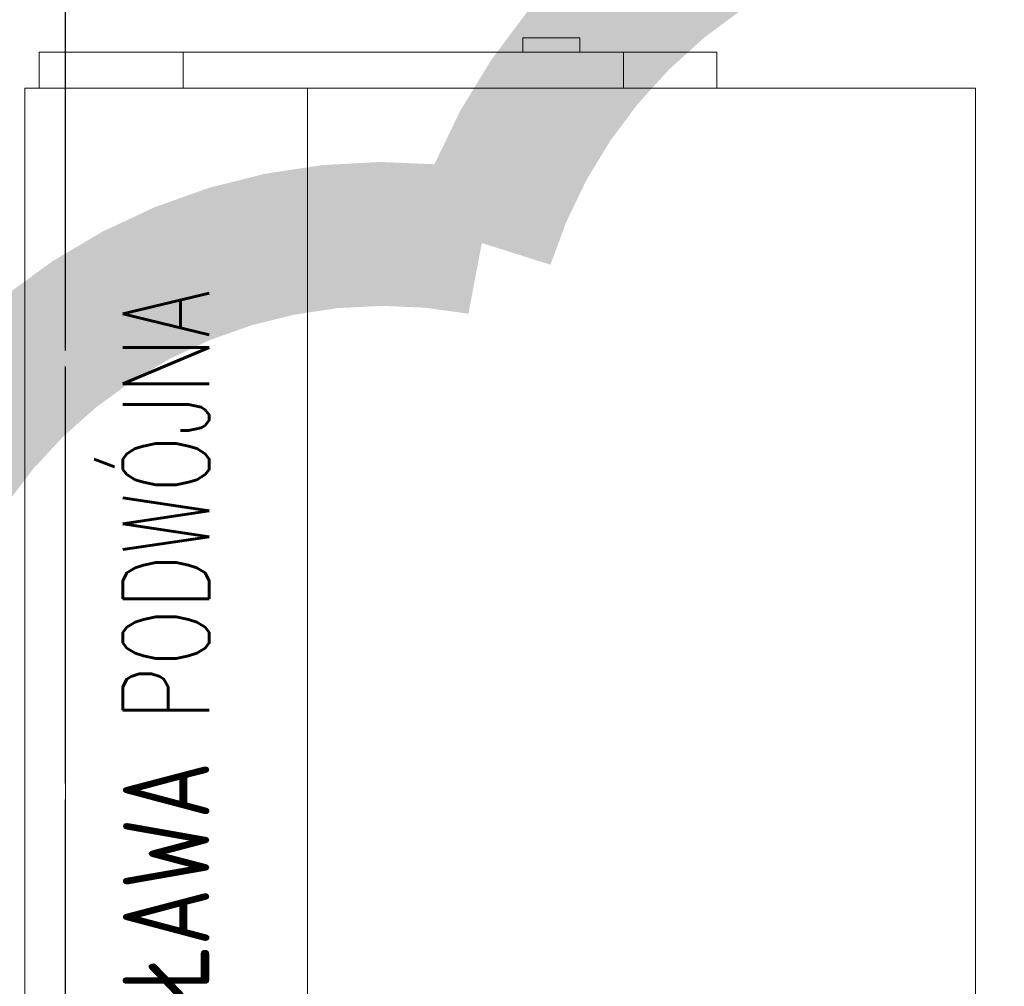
# Model space of a CAD drawing. Header units: millimetres. Extents: x 7483 to 13091, y 8111 to 13871.
# Tile 40 of 256: x 8731 to 8800, y 9318 to 9385. Entities that reach past the tile are written whole.
import ezdxf

# ---------------------------------------------------------------- set-up
doc = ezdxf.new("R2010")
doc.units = ezdxf.units.MM
doc.linetypes.add('ACAD_ISO04W100', pattern=[30, 24, -3, 0, -3])
doc.linetypes.add('KRESKAKROPKA2', pattern=[12.7, 6.35, -3.175, 0, -3.175])
doc.layers.add('a___wymiary', color=7, linetype='Continuous', lineweight=5, true_color=0x000000)
doc.layers.add('wymiary', color=7, linetype='Continuous', lineweight=5, true_color=0xb2b2b2)
doc.layers.add('AS_Siatki', color=72, linetype='Continuous')
for name, color, linetype, lineweight in [('CZ-GR', 236, 'Continuous', 30), ('MEBLE PKN', 150, 'Continuous', 20), ('OSI', 64, 'KRESKAKROPKA2', 0)]:
    doc.layers.add(name, color=color, linetype=linetype, lineweight=lineweight)
doc.layers.add('konstrukcja poglądowo', color=7, linetype='Continuous', lineweight=5, true_color=0xb2b2b2, plot=False)
doc.styles.add('Arial', font='arial.ttf')
doc.styles.add('JACEK_07', font='simplex.shx', dxfattribs={"width": 0.7})
doc.dimstyles.new('wymiary agp1', dxfattribs={"dimtxt": 16, "dimasz": 5, "dimexe": 30, "dimexo": 60, "dimgap": 1.8, "dimtad": 1, "dimdec": 3, "dimrnd": 0.5, "dimdsep": 46, "dimtxsty": 'Arial', "dimblk": 'znacznik', "dimcen": 1.5, "dimse1": 1, "dimse2": 1, "dimclrd": 256, "dimazin": 0, "dimtfac": 1, "dimtdec": 3, "dimtmove": 1, "dimatfit": 3, "dimldrblk": 'znacznik', "dimfxl": 0, "dimlwd": -1, "dimarcsym": 0})

# ---------------------------------------------------------------- blocks, each defined once
blk = doc.blocks.new('ŁPOJ')
for p, q in [((60, 66.047), (-60, 66.047)), ((60, 66.047), (60, 0)), ((62.5, 65.047), (60, 65.047)), ((62.5, 65.047), (60, 65.047)), ((62.5, 65.047), (62.5, 59.698)), ((62.5, 17.962), (62.5, 59.698)), ((62.5, 55.047), (60, 55.047)), ((-60, 46.418), (60, 46.418)), ((63.5, 31.458), (62.5, 31.458)), ((62.5, 31.458), (63.5, 31.458)), ((63.5, 31.458), (63.5, 27.492)), ((63.5, 27.492), (62.5, 27.492)), ((62.5, 24.458), (60, 24.458)), ((60, 24.458), (62.5, 24.458)), ((62.5, 17.962), (60, 17.962)), ((-60, 0), (60, 0))]:
    blk.add_line(p, q)
at = {"color": 7, "insert": (0, 56.233), "char_height": 6, "width": 120, "attachment_point": 5, "style": 'JACEK_07'}
blk.add_mtext('ŁPOJ/ŁPOJ2 - ŁAWA PODWÓJNA', dxfattribs=at)
blk = doc.blocks.new('*U951')
blk.add_blockref('ŁPOJ', (62.5, -75.047))
blk = doc.blocks.new('znacznik')
at = {"layer": 'a___wymiary'}
for p, q in [((0, 1.394), (0, -1.394)), ((1.394, 0), (-1.394, 0))]:
    blk.add_line(p, q, dxfattribs=at)
at = {"layer": 'a___wymiary', "const_width": 0.2}
blk.add_lwpolyline([(0.876, 0.876), (-0.876, -0.876)], dxfattribs=at)
blk = doc.blocks.new('*D1303')
at = {"layer": 'Defpoints', "color": 0, "transparency": 16777216}
for p in [(8555.286, 11469.362), (10277.023, 11469.362), (8692.028, 9219.562)]:
    blk.add_point(p, dxfattribs=at)
at = {"layer": 'wymiary', "color": 253, "true_color": 0x999999, "transparency": 16777216}
blk.add_line((8555.286, 9224.562), (8555.286, 11464.362), dxfattribs=at)
at = {"layer": 'wymiary', "color": 253, "true_color": 0x999999, "transparency": 16777216, "xscale": 5, "yscale": 5, "zscale": 5}
for p, rotation in [((8555.286, 11469.362), 90), ((8555.286, 9219.562), 270)]:
    blk.add_blockref('znacznik', p, dxfattribs=dict(at, rotation=rotation))
at = {"layer": 'wymiary', "color": 18, "true_color": 0x000000, "transparency": 16777216, "insert": (8545.317, 10344.462), "char_height": 16, "attachment_point": 5, "rotation": 90, "style": 'Arial'}
blk.add_mtext('2250', dxfattribs=at)
blk = doc.blocks.new('gfgfddg')
at = {"layer": 'AS_Siatki', "color": 6, "linetype": 'ACAD_ISO04W100', "lineweight": 30, "ltscale": 0.2}
blk.add_line((-339.925, -576.38), (-339.925, -88.851), dxfattribs=at)
blk = doc.blocks.new('GHGFHGFH')
at = {"layer": 'OSI', "ltscale": 10}
blk.add_line((8734.288, 9014.914), (8734.288, 11674.712), dxfattribs=at)

msp = doc.modelspace()

# ---------------------------------------------------------------- linework, layer by layer
at = {"color": 1, "const_width": 10}
msp.add_lwpolyline([(8885.8752, 9396.0115, 0.5205671), (8823.3261, 9388.7422, 0.5205671), (8823.3261, 9388.7422, 0.5205671), (8763.2025, 9369.8404, 0.5205671), (8763.2025, 9369.8404, 0.5205671), (8720.0483, 9327.6753, 0.5205671), (8720.0483, 9327.6753, 0.5205671), (8717.6228, 9267.0941, 0.5205671), (8717.6228, 9267.0941, 0.5205671), (8771.9289, 9238.4994, 0.5205671), (8771.9289, 9238.4994, 0.5205671), (8833.5083, 9238.4994, 0.5205671), (8833.5083, 9238.4994, 0.5205671), (8894.1182, 9245.2846, 0.5205671), (8894.1182, 9245.2846, 0.5205671), (8938.242, 9286.9656, 0.5205671), (8938.242, 9286.9656, 0.5205671), (8934.3637, 9347.5468, 0.5205671), (8934.3637, 9347.5468, 0.5205671)], format="xyb", close=True, dxfattribs=at)

# ---------------------------------------------------------------- block references
at = {"layer": 'CZ-GR', "color": 7}
msp.add_blockref('GHGFHGFH', (0, -0.35), dxfattribs=at)
at = {"layer": 'konstrukcja poglądowo', "xscale": 5, "yscale": 5, "zscale": 5}
for p in [(10433.9115, 11948.2664), (10433.9115, 11943.2664)]:
    msp.add_blockref('gfgfddg', p, dxfattribs=at)
at = {"layer": 'MEBLE PKN', "rotation": 90}
msp.add_blockref('*U951', (8722.4556, 9258.1116), dxfattribs=at)

# ---------------------------------------------------------------- dimensions: what is measured, and where the dimension line sits
at = {"layer": 'wymiary'}
dim = msp.add_linear_dim(base=(8555.2864, 11469.3622), p1=(8692.0284, 9219.5616), p2=(10277.0226, 11469.3622), angle=90, dimstyle='wymiary agp1', override={"dimblk": 'znacznik'}, dxfattribs=at)
dim.commit()
dim.dimension.update_dxf_attribs({"geometry": '*D1303', "text_midpoint": (8545.3172, 10344.4619)})

doc.saveas('drawing.dxf')
